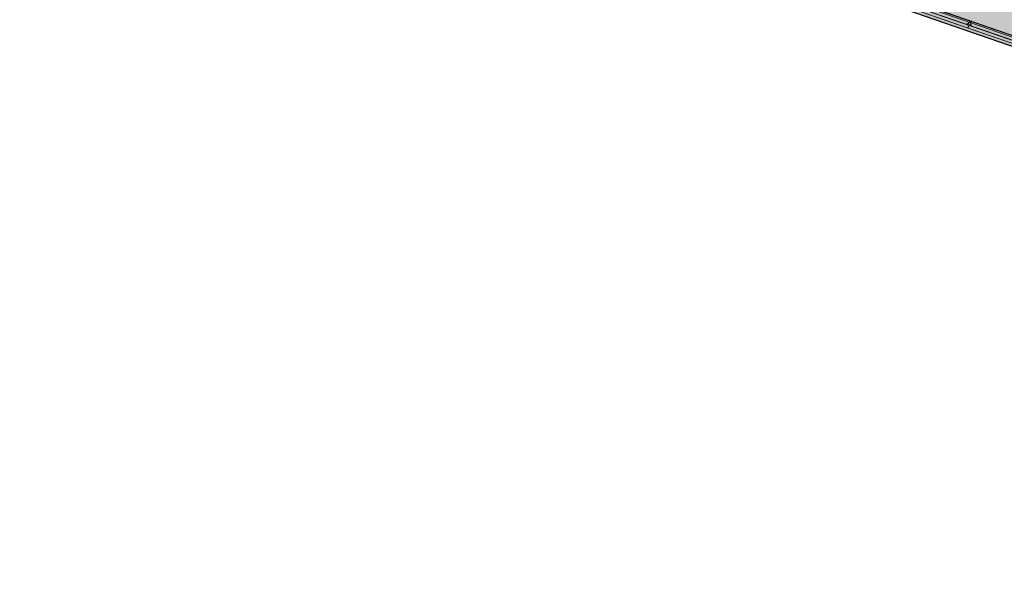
# Model space of a CAD drawing. Header units: metres. Extents: x 7508979 to 7510298, y 5841961 to 5842536.
# Tile 12 of 64: x 7509602 to 7509648, y 5842460 to 5842486. Entities that reach past the tile are written whole.
import ezdxf

# ---------------------------------------------------------------- set-up
doc = ezdxf.new("R2010")
doc.units = ezdxf.units.M
doc.linetypes.add('DASHED', pattern=[0.75, 0.5, -0.25])
doc.layers.add('03_AKP-Kreskowania', color=7, linetype='Continuous', lineweight=9, true_color=0xa6a6a6)
for name, color, linetype, lineweight in [('09_JK_stal_przerywana', 90, 'DASHED', 9), ('16_JK_wyposażenie cienka', 200, 'Continuous', 13), ('AKP-Beton-widok', 44, 'Continuous', 30)]:
    doc.layers.add(name, color=color, linetype=linetype, lineweight=lineweight)

msp = doc.modelspace()

# ---------------------------------------------------------------- hatches: boundary and pattern name
at = {"layer": '03_AKP-Kreskowania', "ltscale": 100, "transparency": 33554687}
h = msp.add_hatch(dxfattribs=at)
h.set_pattern_fill('GRASS', color=256, scale=0.045, angle=160.9032)
h.set_pattern_definition([(250.90316, (7511633.8898, 5841844.2328), (0.49932114, -1.028167), [0.2143125, -1.4021336]), (205.90316, (7511633.8898, 5841844.2328), (0.49932114, -1.028167), [0.2143125, -0.9286875]), (295.90316, (7511633.8898, 5841844.2328), (1.028167, 0.49932114), [0.2143125, -0.9286875])])
edge = h.paths.add_edge_path()
edge.add_spline(control_points=[(7509560.428, 5842502.042), (7509560.976, 5842501.827), (7509562.224, 5842501.368), (7509563.485, 5842500.974), (7509564.203, 5842500.78)], knot_values=[19454.944206, 19454.944206, 19454.944206, 19454.944206, 21223.462374, 23456.740739, 23456.740739, 23456.740739, 23456.740739], degree=3, periodic=0)
edge.add_line((7509564.203, 5842500.78), (7509567.942, 5842511.58))
edge.add_line((7509567.942, 5842511.58), (7509567.945, 5842511.601))
edge.add_line((7509567.945, 5842511.601), (7509564.265, 5842513.123))
edge.add_line((7509564.265, 5842513.123), (7509560.428, 5842502.042))
edge = h.paths.add_edge_path()
edge.add_spline(control_points=[(7509557.96, 5842503.098), (7509558.5, 5842502.847), (7509559.045, 5842502.608), (7509559.593, 5842502.379)], knot_values=[24358.247031, 24358.247031, 24358.247031, 24358.247031, 26137.75858, 26137.75858, 26137.75858, 26137.75858], degree=3, periodic=0)
edge.add_line((7509559.593, 5842502.379), (7509563.432, 5842513.467))
edge.add_line((7509563.432, 5842513.467), (7509561.786, 5842514.148))
edge.add_line((7509561.786, 5842514.148), (7509557.96, 5842503.098))
edge = h.paths.add_edge_path()
edge.add_line((7509571.9, 5842523.027), (7509571.912, 5842523.045))
edge.add_line((7509571.912, 5842523.045), (7509575.65, 5842533.845))
edge.add_spline(control_points=[(7509575.65, 5842533.845), (7509574.966, 5842534.136), (7509573.732, 5842534.607), (7509572.467, 5842535.017), (7509571.904, 5842535.187)], knot_values=[19454.944206, 19454.944206, 19454.944206, 19454.944206, 21688.222571, 23456.740739, 23456.740739, 23456.740739, 23456.740739], degree=3, periodic=0)
edge.add_line((7509571.904, 5842535.187), (7509568.067, 5842524.106))
edge.add_line((7509568.067, 5842524.106), (7509571.9, 5842523.027))
edge = h.paths.add_edge_path()
edge.add_line((7509565.485, 5842524.833), (7509567.199, 5842524.351))
edge.add_line((7509567.199, 5842524.351), (7509571.038, 5842535.439))
edge.add_spline(control_points=[(7509571.038, 5842535.439), (7509570.467, 5842535.598), (7509569.891, 5842535.746), (7509569.311, 5842535.883)], knot_values=[24358.247031, 24358.247031, 24358.247031, 24358.247031, 26137.75858, 26137.75858, 26137.75858, 26137.75858], degree=3, periodic=0)
edge.add_line((7509569.311, 5842535.883), (7509565.485, 5842524.833))
edge = h.paths.add_edge_path()
edge.add_line((7509887.633, 5842386.674), (7509887.585, 5842386.691))
edge.add_line((7509887.585, 5842386.691), (7509891.94, 5842399.269))
edge.add_line((7509891.94, 5842399.269), (7509891.864, 5842399.293))
edge.add_line((7509891.864, 5842399.293), (7509887.479, 5842386.628))
edge.add_spline(control_points=[(7509887.479, 5842386.628), (7509887.954, 5842386.375), (7509890.784, 5842384.953), (7509893.631, 5842383.885), (7509896.087, 5842383.23), (7509896.113, 5842383.223)], knot_values=[21013.433794, 21013.433794, 21013.433794, 21013.433794, 22562.78043, 30165.17056, 30248.311095, 30248.311095, 30248.311095, 30248.311095], degree=3, periodic=0)
edge.add_line((7509896.113, 5842383.223), (7509900.72, 5842396.528))
edge.add_line((7509900.72, 5842396.528), (7509891.988, 5842399.254))
edge.add_line((7509891.988, 5842399.254), (7509887.633, 5842386.674))
edge = h.paths.add_edge_path()
edge.add_line((7509903.483, 5842409.68), (7509906.986, 5842419.799))
edge.add_spline(control_points=[(7509906.986, 5842419.799), (7509906.32, 5842420.076), (7509903.682, 5842421.115), (7509900.933, 5842421.938), (7509898.837, 5842422.185)], knot_values=[9690.860076, 9690.860076, 9690.860076, 9690.860076, 11850.095835, 18161.631326, 18161.631326, 18161.631326, 18161.631326], degree=3, periodic=0)
edge.add_line((7509898.837, 5842422.185), (7509895.51, 5842412.576))
edge.add_line((7509895.51, 5842412.576), (7509895.509, 5842412.571))
edge.add_line((7509895.509, 5842412.571), (7509903.483, 5842409.68))
at = {"layer": '03_AKP-Kreskowania', "ltscale": 100, "transparency": 33554572}
h = msp.add_hatch(color=256, dxfattribs=at)
h.dxf.hatch_style = 1
h.paths.add_polyline_path([(7509617.689, 5842495.22), (7509655.082, 5842482.274), (7509655.589, 5842483.739), (7509618.196, 5842496.685)])

# ---------------------------------------------------------------- linework, layer by layer
at = {"layer": '09_JK_stal_przerywana', "ltscale": 200}
for p, q in [((7509572.357, 5842511.197), (7509889.27, 5842401.476)), ((7509572.314, 5842511.072), (7509889.227, 5842401.351))]:
    msp.add_line(p, q, dxfattribs=at)
at = {"layer": '16_JK_wyposażenie cienka'}
for p, q in [((7509562.051, 5842514.915), (7509901.07, 5842397.54)), ((7509562.07, 5842514.969), (7509901.089, 5842397.594)), ((7509562.077, 5842514.989), (7509901.096, 5842397.614)), ((7509572.359, 5842511.201), (7509889.271, 5842401.479)), ((7509572.313, 5842511.068), (7509889.225, 5842401.347)), ((7509646.131, 5842485.707), (7509646.124, 5842485.662)), ((7509646.178, 5842485.69), (7509646.131, 5842485.707)), ((7509646.204, 5842485.765), (7509646.163, 5842485.648)), ((7509646.163, 5842485.648), (7509646.204, 5842485.765)), ((7509646.245, 5842485.762), (7509646.264, 5842485.756)), ((7509646.262, 5842485.751), (7509646.245, 5842485.757)), ((7509646.252, 5842485.75), (7509646.258, 5842485.769)), ((7509646.258, 5842485.615), (7509646.299, 5842485.732)), ((7509646.296, 5842485.724), (7509646.258, 5842485.615)), ((7509646.32, 5842485.641), (7509646.273, 5842485.658)), ((7509646.298, 5842485.601), (7509646.32, 5842485.641))]:
    msp.add_line(p, q, dxfattribs=at)
at = {"layer": '16_JK_wyposażenie cienka', "ltscale": 10}
msp.add_line((7509646.273, 5842485.658), (7509646.178, 5842485.69), dxfattribs=at)
at = {"layer": '16_JK_wyposażenie cienka'}
msp.add_lwpolyline([(7509646.258, 5842485.615), (7509646.301, 5842485.738), (7509646.206, 5842485.771), (7509646.163, 5842485.648)], dxfattribs=at)
msp.add_lwpolyline([(7509646.299, 5842485.739), (7509646.324, 5842485.812), (7509646.258, 5842485.835), (7509646.232, 5842485.762)], close=True, dxfattribs=at)
for centre, radius in [((7509646.149, 5842485.669), 0.015), ((7509646.149, 5842485.669), 0.013), ((7509646.188, 5842485.565), 0.015), ((7509646.282, 5842485.623), 0.015), ((7509646.282, 5842485.623), 0.013)]:
    msp.add_circle(centre, radius, dxfattribs=at)
for centre, start, end in [((7509646.177, 5842485.569), 77.2825, 244.5238), ((7509646.198, 5842485.562), 257.2825, 64.5238)]:
    msp.add_arc(centre, 0.00875, start, end, dxfattribs=at)
at = {"layer": 'AKP-Beton-widok', "ltscale": 100}
msp.add_line((7509889.635, 5842401.068), (7509572.206, 5842510.968), dxfattribs=at)

doc.saveas('drawing.dxf')
